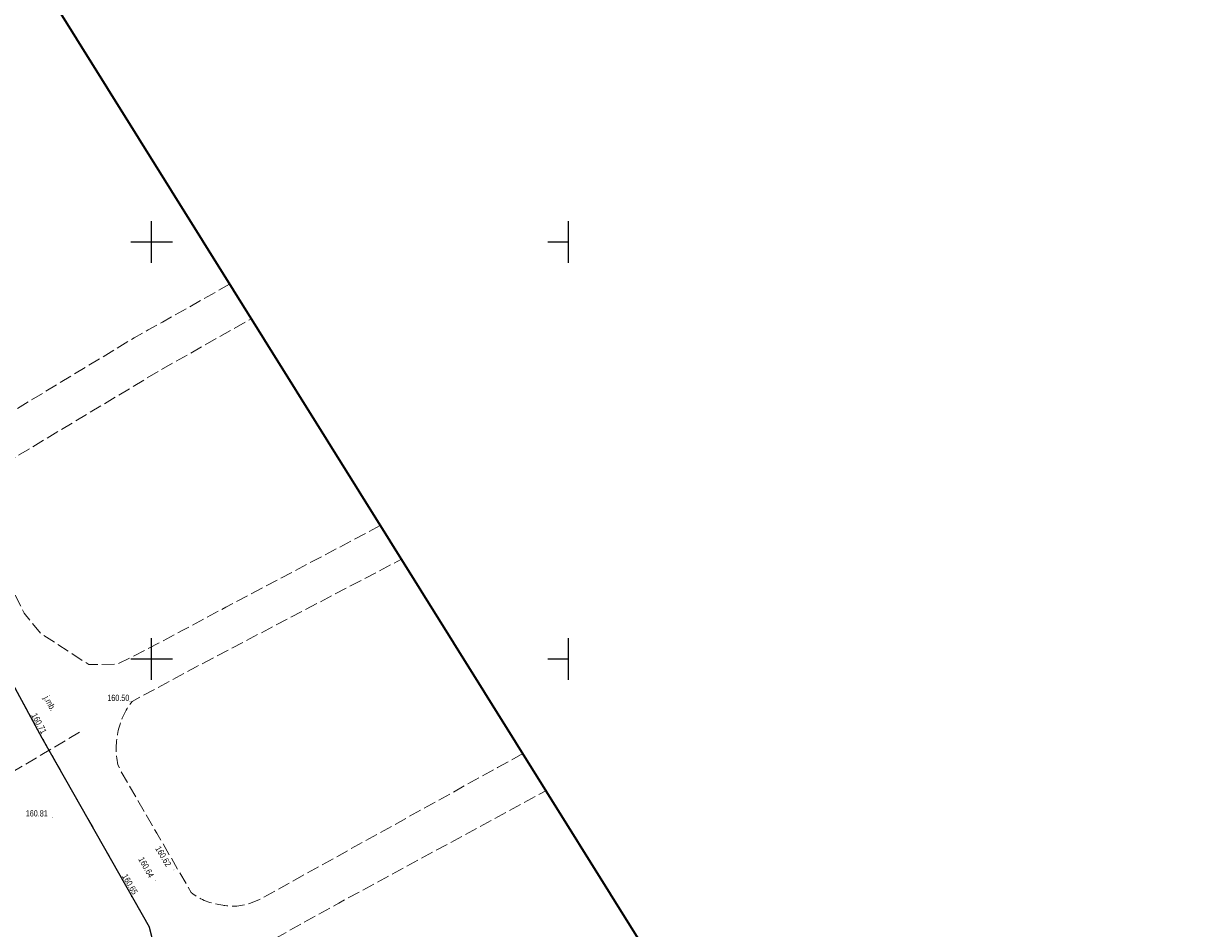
# Model space of a CAD drawing. Header units: metres. Extents: x 0 to 8443948, y 0 to 5887002.
# Tile 199 of 256: x 8442735 to 8442875, y 5886068 to 5886176. Entities that reach past the tile are written whole.
import ezdxf
from ezdxf.enums import TextEntityAlignment as Align

# ---------------------------------------------------------------- set-up
doc = ezdxf.new("R2010")
doc.units = ezdxf.units.M
doc.header["$MEASUREMENT"] = 0
doc.linetypes.add('1.5_0.5', pattern=[2, 1.5, -0.5])
doc.layers.get('0').update_dxf_attribs({"color": 250, "linetype": 'CONTINUOUS', "lineweight": 5})
doc.layers.add('- ABM', color=200, linetype='CONTINUOUS', lineweight=30)
for name, color, linetype in [('jezdnia', 253, 'CONTINUOUS'), ('jezdnia-Atr17', 253, 'CONTINUOUS'), ('krawężnik', 253, 'CONTINUOUS'), ('obszar utwardzony', 253, 'CONTINUOUS'), ('pikieta sztuczna', 253, 'CONTINUOUS'), ('pikieta sztuczna-Atr2', 253, 'CONTINUOUS'), ('przewód kanalizacyjny - ob. projektowany', 253, 'CONTINUOUS'), ('Wstawianie ramki sekcyjnej z opisem', 253, 'CONTINUOUS')]:
    doc.layers.add(name, color=color, linetype=linetype)
doc.styles.get("Standard").update_dxf_attribs({"font": 'Working1250', "width": 0.75})

# ---------------------------------------------------------------- blocks, each defined once
blk = doc.blocks.new('PW01')
at = {"linetype": 'Continuous', "lineweight": 13}
h = blk.add_hatch(color=0, dxfattribs=at)
edge = h.paths.add_edge_path()
edge.add_arc((0, 0), 0.045, 0, 360)
blk = doc.blocks.new('RAMKA500K')
at = {"color": 0}
for p, q in [((350, 147.5), (350, 152.5)), ((400, 147.5), (400, 152.5)), ((347.5, 150), (352.5, 150)), ((397.5, 150), (400, 150)), ((350, 97.5), (350, 102.5)), ((400, 97.5), (400, 102.5)), ((347.5, 100), (352.5, 100)), ((397.5, 100), (400, 100))]:
    blk.add_line(p, q, dxfattribs=at)

msp = doc.modelspace()

# ---------------------------------------------------------------- linework, layer by layer
at = {"layer": '- ABM', "color": 1, "linetype": 'Continuous', "lineweight": 35}
msp.add_lwpolyline([(8442698.173, 5885469.245), (8442242.899, 5886198.466), (8442590.461, 5886415.459), (8443045.735, 5885686.238)], close=True, dxfattribs=at)
at = {"layer": 'jezdnia', "color": 253, "linetype": '1.5_0.5', "lineweight": 18, "flags": 128}
for points in [[(8442759.356, 5886144.937), (8442751.29, 5886140.38), (8442749.6, 5886139.46), (8442747.9, 5886138.49), (8442733.3, 5886129.67), (8442729.22, 5886127.22), (8442728.01, 5886126.51), (8442726.04, 5886125.3), (8442724.81, 5886124.54), (8442724.75, 5886124.53), (8442724.32, 5886124.35), (8442715.57, 5886137.74), (8442712.8, 5886142.55), (8442713.92, 5886143.01), (8442709.47, 5886151.91), (8442714.64, 5886154.55), (8442712.22, 5886159.29), (8442689.64, 5886146.92), (8442643.1, 5886121.28), (8442611.63, 5886103.75), (8442604.6, 5886100), (8442604.41, 5886099.86), (8442604.21, 5886099.73), (8442604.02, 5886099.61), (8442603.83, 5886099.48), (8442603.64, 5886099.35), (8442603.44, 5886099.23), (8442603.25, 5886099.12), (8442603.04, 5886099), (8442602.85, 5886098.88), (8442602.65, 5886098.76), (8442602.45, 5886098.65), (8442602.25, 5886098.55), (8442602.04, 5886098.44), (8442601.84, 5886098.33), (8442601.63, 5886098.23), (8442601.42, 5886098.14), (8442601.18, 5886098.04), (8442600.94, 5886097.95), (8442600.7, 5886097.87), (8442600.46, 5886097.79), (8442600.21, 5886097.71), (8442599.97, 5886097.63), (8442599.73, 5886097.56), (8442599.48, 5886097.48), (8442599.23, 5886097.41), (8442598.98, 5886097.35), (8442598.73, 5886097.28), (8442598.48, 5886097.22), (8442598.23, 5886097.17), (8442597.98, 5886097.11), (8442597.73, 5886097.06), (8442597.48, 5886097), (8442597.23, 5886096.96), (8442596.98, 5886096.92), (8442596.73, 5886096.87), (8442596.47, 5886096.84), (8442596.22, 5886096.8), (8442595.96, 5886096.76), (8442595.71, 5886096.74), (8442595.46, 5886096.71), (8442595.2, 5886096.68), (8442594.95, 5886096.66), (8442594.69, 5886096.65), (8442594.43, 5886096.63), (8442594.18, 5886096.61), (8442593.92, 5886096.61), (8442593.67, 5886096.6), (8442593.41, 5886096.59), (8442593.15, 5886096.6), (8442592.9, 5886096.59), (8442592.64, 5886096.59), (8442592.38, 5886096.61), (8442592.13, 5886096.61), (8442591.87, 5886096.62), (8442591.61, 5886096.63), (8442591.35, 5886096.66), (8442591.1, 5886096.68), (8442590.84, 5886096.7), (8442590.58, 5886096.74), (8442590.33, 5886096.77), (8442590.07, 5886096.8), (8442589.81, 5886096.85), (8442589.56, 5886096.9), (8442589.31, 5886096.94), (8442589.05, 5886097.01), (8442588.8, 5886097.06), (8442588.55, 5886097.12), (8442588.3, 5886097.18), (8442588.05, 5886097.26), (8442587.8, 5886097.33), (8442587.57, 5886097.41), (8442587.32, 5886097.5), (8442587.08, 5886097.58), (8442586.83, 5886097.67), (8442586.59, 5886097.77), (8442586.35, 5886097.86), (8442586.11, 5886097.96), (8442585.87, 5886098.06), (8442585.64, 5886098.18), (8442585.42, 5886098.29), (8442585.18, 5886098.4), (8442584.95, 5886098.52), (8442584.73, 5886098.65), (8442584.5, 5886098.78), (8442584.27, 5886098.9), (8442584.06, 5886099.04), (8442583.84, 5886099.17), (8442583.62, 5886099.31), (8442583.4, 5886099.44), (8442583.18, 5886099.6), (8442582.97, 5886099.74), (8442582.77, 5886099.89), (8442582.56, 5886100.04), (8442582.35, 5886100.21), (8442582.15, 5886100.37), (8442581.95, 5886100.53), (8442581.76, 5886100.7), (8442581.56, 5886100.88), (8442581.37, 5886101.05), (8442581.18, 5886101.22), (8442580.99, 5886101.4), (8442580.82, 5886101.58), (8442580.64, 5886101.78), (8442580.46, 5886101.96), (8442580.28, 5886102.15), (8442580.11, 5886102.34), (8442579.95, 5886102.54), (8442579.78, 5886102.75), (8442579.62, 5886102.95), (8442579.46, 5886103.15), (8442579.31, 5886103.36), (8442579.16, 5886103.56), (8442579.01, 5886103.78), (8442578.86, 5886104), (8442578.73, 5886104.21), (8442578.59, 5886104.43), (8442572, 5886117.25), (8442563.93, 5886133.51), (8442555.08, 5886151.15), (8442549.43, 5886162.63), (8442542.07, 5886177.49), (8442534.06, 5886193.7), (8442530.38, 5886191.77), (8442534.2, 5886184.23), (8442541.47, 5886169.6), (8442548.17, 5886156.03), (8442551.57, 5886149.03), (8442556.51, 5886138.86), (8442563.22, 5886125.29), (8442563.76, 5886124.19), (8442569, 5886113.24), (8442570.39, 5886110.32), (8442572.71, 5886105.51), (8442573.24, 5886101.17), (8442575.4, 5886096.77), (8442575.64, 5886096.3), (8442576.38, 5886094.79), (8442583.47, 5886080.71), (8442602.22, 5886090.82), (8442605.79, 5886095.78), (8442643.05, 5886116.68), (8442691.18, 5886143.86), (8442695.18, 5886144.66), (8442700.32, 5886144.21), (8442706.35, 5886147.09), (8442720.65, 5886121.83), (8442715.97, 5886119.12), (8442694.55, 5886106.96), (8442672.95, 5886095), (8442633.35, 5886079.15), (8442601.02, 5886067.07), (8442603.33, 5886062.73), (8442636.81, 5886075.13), (8442669.18, 5886087.2), (8442722.33, 5886117.37), (8442736.89, 5886090.51), (8442749.75, 5886067.82), (8442750.35, 5886065.36), (8442748.3, 5886060.22), (8442727.55, 5886048.59), (8442706.92, 5886037.35), (8442700.86, 5886034.06), (8442696.91, 5886032.93), (8442686.94, 5886026.82), (8442691.09, 5886019.23), (8442696.67, 5886021.77), (8442696.66, 5886022.03), (8442696.66, 5886022.29), (8442696.66, 5886022.39), (8442696.67, 5886022.55), (8442696.7, 5886022.81), (8442696.73, 5886023.06), (8442696.78, 5886023.32), (8442696.84, 5886023.57), (8442696.91, 5886023.82), (8442697, 5886024.07), (8442697.09, 5886024.31), (8442697.19, 5886024.55), (8442697.3, 5886024.79), (8442697.43, 5886025.01), (8442697.57, 5886025.23), (8442697.71, 5886025.45), (8442697.86, 5886025.66), (8442698.03, 5886025.86), (8442698.21, 5886026.05), (8442698.39, 5886026.23), (8442698.58, 5886026.41), (8442698.78, 5886026.58), (8442698.99, 5886026.74), (8442699.2, 5886026.88), (8442699.42, 5886027.02), (8442699.64, 5886027.15), (8442699.38, 5886027.72), (8442736.54, 5886047.86), (8442747.4, 5886053.24), (8442747.58, 5886053.29), (8442747.77, 5886053.34), (8442747.95, 5886053.36), (8442748.14, 5886053.38), (8442748.33, 5886053.37), (8442748.51, 5886053.36), (8442748.7, 5886053.34), (8442748.88, 5886053.31), (8442749.06, 5886053.25), (8442749.24, 5886053.19), (8442749.41, 5886053.12), (8442749.57, 5886053.03), (8442749.74, 5886052.94), (8442749.89, 5886052.83), (8442750.04, 5886052.71), (8442750.18, 5886052.58), (8442750.31, 5886052.35), (8442750.41, 5886052.11), (8442750.49, 5886051.85), (8442750.55, 5886051.59), (8442750.58, 5886051.33), (8442750.59, 5886051.06), (8442750.57, 5886050.8), (8442750.51, 5886050.53), (8442750.44, 5886050.27), (8442750.35, 5886050.02), (8442750.22, 5886049.79), (8442750.07, 5886049.56), (8442749.91, 5886049.35), (8442749.72, 5886049.17), (8442758.7, 5886054.47), (8442758.48, 5886055.04), (8442758.29, 5886055.63), (8442758.15, 5886056.24), (8442758.07, 5886056.86), (8442758.03, 5886057.47), (8442758.03, 5886058.09), (8442758.09, 5886058.71), (8442758.2, 5886059.32), (8442758.36, 5886059.92), (8442758.55, 5886060.51), (8442758.8, 5886061.08), (8442759.1, 5886061.62), (8442760.25, 5886063.95), (8442772.45, 5886070.73), (8442797.281, 5886084.192)], [(8442777.431, 5886115.986), (8442758.92, 5886106.21), (8442753.68, 5886103.41), (8442751.81, 5886102.39), (8442747.9, 5886100.37), (8442745.91, 5886099.38), (8442742.47, 5886099.32), (8442736.67, 5886103.09), (8442734.72, 5886105.5), (8442728.95, 5886117.18), (8442728.82, 5886120.23), (8442730.12, 5886122.06), (8442750.96, 5886134.57), (8442761.945, 5886140.79)], [(8442794.501, 5886088.644), (8442791.5, 5886086.98), (8442762.94, 5886071.15), (8442761.85, 5886070.72), (8442761.63, 5886070.64), (8442761.39, 5886070.58), (8442761.16, 5886070.52), (8442760.92, 5886070.47), (8442760.69, 5886070.43), (8442760.45, 5886070.4), (8442760.22, 5886070.37), (8442759.98, 5886070.35), (8442759.74, 5886070.36), (8442759.5, 5886070.36), (8442759.26, 5886070.37), (8442759.02, 5886070.4), (8442758.79, 5886070.42), (8442758.67, 5886070.44), (8442758.55, 5886070.46), (8442758.32, 5886070.51), (8442758.08, 5886070.57), (8442757.86, 5886070.6), (8442757.64, 5886070.64), (8442757.41, 5886070.68), (8442757.19, 5886070.75), (8442756.97, 5886070.81), (8442756.75, 5886070.88), (8442756.53, 5886070.96), (8442756.31, 5886071.05), (8442756.1, 5886071.14), (8442755.9, 5886071.24), (8442755.69, 5886071.36), (8442755.49, 5886071.47), (8442755.3, 5886071.59), (8442755.11, 5886071.72), (8442754.93, 5886071.85), (8442754.74, 5886072.01), (8442750.63, 5886079.1), (8442746.23, 5886086.71), (8442745.97, 5886087.32), (8442745.92, 5886087.58), (8442745.87, 5886087.83), (8442745.83, 5886088.09), (8442745.81, 5886088.34), (8442745.78, 5886088.6), (8442745.76, 5886088.86), (8442745.76, 5886089.12), (8442745.76, 5886089.38), (8442745.76, 5886089.64), (8442745.78, 5886089.9), (8442745.8, 5886090.15), (8442745.82, 5886090.41), (8442745.86, 5886090.67), (8442745.9, 5886090.93), (8442745.95, 5886091.18), (8442746, 5886091.43), (8442746.08, 5886091.68), (8442746.14, 5886091.93), (8442746.22, 5886092.18), (8442746.31, 5886092.43), (8442746.4, 5886092.67), (8442746.49, 5886092.91), (8442746.61, 5886093.14), (8442746.72, 5886093.38), (8442746.83, 5886093.61), (8442746.95, 5886093.84), (8442747.09, 5886094.06), (8442747.23, 5886094.28), (8442747.37, 5886094.5), (8442747.51, 5886094.7), (8442747.68, 5886094.91), (8442755.33, 5886099.04), (8442779.952, 5886111.947)]]:
    msp.add_lwpolyline(points, dxfattribs=at)
at = {"layer": 'krawężnik', "color": 253, "linetype": 'Continuous', "lineweight": 25, "flags": 128}
msp.add_lwpolyline([(8442727.55, 5886048.59), (8442748.3, 5886060.22), (8442750.35, 5886065.36), (8442749.75, 5886067.82), (8442736.89, 5886090.51), (8442722.33, 5886117.37)], dxfattribs=at)
at = {"layer": 'obszar utwardzony', "color": 253, "linetype": '1.5_0.5', "lineweight": 18, "flags": 128}
msp.add_lwpolyline([(8442654.87, 5885987.89), (8442665.75, 5885994.03), (8442683.95, 5886004.34), (8442690.21, 5886007.85), (8442690.34, 5886007.94), (8442690.46, 5886008.04), (8442690.58, 5886008.13), (8442690.71, 5886008.23), (8442690.83, 5886008.33), (8442690.94, 5886008.43), (8442691.06, 5886008.54), (8442691.17, 5886008.65), (8442691.27, 5886008.76), (8442691.38, 5886008.88), (8442691.48, 5886009), (8442691.58, 5886009.11), (8442691.68, 5886009.23), (8442691.77, 5886009.36), (8442691.86, 5886009.49), (8442691.94, 5886009.62), (8442692.12, 5886009.95), (8442692.26, 5886010.28), (8442692.39, 5886010.62), (8442692.51, 5886010.97), (8442692.6, 5886011.32), (8442692.68, 5886011.68), (8442692.74, 5886012.04), (8442692.78, 5886012.41), (8442692.8, 5886012.77), (8442692.8, 5886013.14), (8442692.78, 5886013.51), (8442692.74, 5886013.87), (8442692.69, 5886014.23), (8442692.61, 5886014.59), (8442692.52, 5886014.94), (8442692.41, 5886015.29), (8442691.09, 5886019.23), (8442686.94, 5886026.82), (8442696.91, 5886032.93), (8442700.86, 5886034.06), (8442706.92, 5886037.35), (8442727.55, 5886048.59), (8442748.3, 5886060.22), (8442750.35, 5886065.36), (8442749.75, 5886067.82), (8442736.89, 5886090.51), (8442722.33, 5886117.37), (8442669.18, 5886087.2), (8442636.81, 5886075.13), (8442603.33, 5886062.73), (8442625.15, 5886015.25), (8442623.8, 5886014.49), (8442626.25, 5886010.09), (8442627.6, 5886010.82), (8442629.08, 5886008.17), (8442627.77, 5886007.38), (8442635.35, 5885993.69), (8442636.68, 5885994.5), (8442638.18, 5885991.84), (8442636.87, 5885991.07), (8442638.75, 5885987.67), (8442641.65, 5885982.3), (8442643.07, 5885983.1), (8442646.18, 5885977.56), (8442646.55, 5885977.22), (8442648.26, 5885974.05), (8442654.31, 5885981.49), (8442651.42, 5885985.95), (8442650.94, 5885986.07), (8442650.45, 5885986.21), (8442649.98, 5885986.35), (8442649.51, 5885986.53), (8442649.04, 5885986.7), (8442648.58, 5885986.9), (8442648.13, 5885987.12), (8442647.68, 5885987.33), (8442647.24, 5885987.58), (8442646.81, 5885987.82), (8442646.38, 5885988.09), (8442645.97, 5885988.36), (8442645.56, 5885988.65), (8442645.16, 5885988.95), (8442644.78, 5885989.27), (8442644.39, 5885989.59), (8442651.83, 5885993.58)], close=True, dxfattribs=at)
at = {"layer": 'przewód kanalizacyjny - ob. projektowany', "color": 3, "linetype": '1.5_0.5', "lineweight": 18, "flags": 128}
msp.add_lwpolyline([(8442741.37, 5886091.21), (8442726.65, 5886082.52), (8442704.98, 5886069.74), (8442683.57, 5886057.1), (8442662.05, 5886044.4), (8442640.73, 5886031.82), (8442623.24, 5886021.5)], dxfattribs=at)

# ---------------------------------------------------------------- block references
at = {"layer": 'pikieta sztuczna', "color": 253, "linetype": 'Continuous', "lineweight": 13}
for p in [(8442747.41, 5886094.92), (8442736.89, 5886090.51), (8442738.12, 5886081), (8442752.67, 5886074.7), (8442750.44, 5886073.4), (8442747.55, 5886071.49)]:
    msp.add_blockref('PW01', p, dxfattribs=at)
at = {"layer": 'Wstawianie ramki sekcyjnej z opisem', "color": 253, "linetype": 'Continuous', "lineweight": 13}
msp.add_blockref('RAMKA500K', (8442400, 5886000), dxfattribs=at)

# ---------------------------------------------------------------- texts
at = {"layer": 'jezdnia-Atr17', "color": 253, "width": 0.72}
msp.add_text('j.mb.', height=0.75, rotation=298.46, dxfattribs=at).set_placement((8442737.03, 5886095.32))
at = {"layer": 'pikieta sztuczna-Atr2', "color": 253, "width": 0.72}
msp.add_text('160.50', height=0.75, dxfattribs=at).set_placement((8442747.33, 5886094.96), align=Align.RIGHT)
for s, rotation, p in [('160.71', 298.46, (8442735.55, 5886093.25)), ('160.62', 300.858, (8442750.41, 5886077.27)), ('160.64', 299.623, (8442748.38, 5886075.98)), ('160.65', 300.1, (8442746.42, 5886073.94))]:
    msp.add_text(s, height=0.75, rotation=rotation, dxfattribs=at).set_placement(p)
msp.add_text('160.81', height=0.75, dxfattribs=at).set_placement((8442734.91, 5886081.11))

doc.saveas('drawing.dxf')
